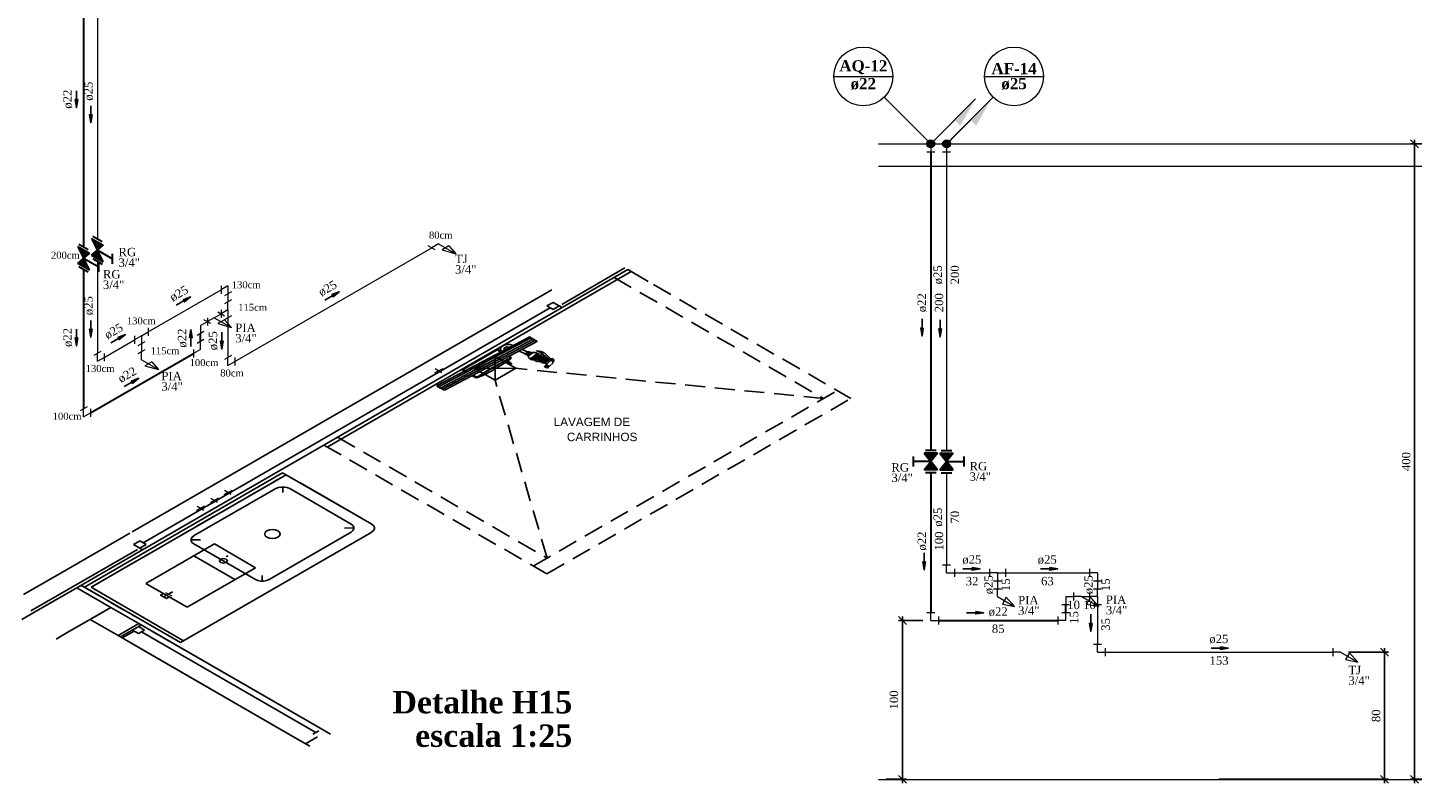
# Model space of a CAD drawing. Header units: millimetres. Extents: x 335 to 91625, y -1 to 84.
# Tile 48 of 62: x 367 to 402, y 34 to 53. Entities that reach past the tile are written whole.
import ezdxf

# ---------------------------------------------------------------- set-up
doc = ezdxf.new("R2010")
doc.units = ezdxf.units.MM
doc.header["$MEASUREMENT"] = 0
doc.linetypes.add('Dashed', pattern=[0.75, 0.5, -0.25])
for name, color, linetype, lineweight in [('AF-Colunas', 7, 'Continuous', 20), ('AF-Conexões', 7, 'Continuous', 20), ('AF-Conexões detalhe', 7, 'Continuous', 20), ('AF-Indicação coluna', 5, 'Continuous', 20), ('AF-Sentido tubo', 7, 'Continuous', 20), ('AF-Textos coluna', 7, 'Continuous', 20), ('AF-Textos conexão', 7, 'Continuous', 20), ('AF-Textos tubo', 7, 'Continuous', 20), ('AF-Tubos detalhe', 5, 'Continuous', 20), ('AQ-Colunas', 7, 'Continuous', 20), ('AQ-Conexões detalhe', 7, 'Continuous', 20), ('AQ-Indicação coluna', 5, 'Continuous', 20), ('AQ-Sentido tubo', 7, 'Continuous', 20), ('AQ-Textos coluna', 7, 'Continuous', 20), ('AQ-Textos conexão', 7, 'Continuous', 20), ('AQ-Textos tubo', 7, 'Continuous', 20), ('AQ-Tubos detalhe', 1, 'Continuous', 30), ('DI-Cotas', 7, 'Continuous', 20), ('DI-Eixos', 7, 'Continuous', 20), ('DI-Textos', 7, 'Continuous', 20), ('DI-Títulos', 3, 'Continuous', 30), ('Simbolos', 1, 'Continuous', 30), ('SIMBOLOS INT', 8, 'Continuous', 5), ('Simbolos_int', 1, 'Continuous', 30)]:
    doc.layers.add(name, color=color, linetype=linetype, lineweight=lineweight)
doc.styles.add('Arial', font='arial.ttf')
doc.styles.add('TimesNewRoman', font='times.ttf')
doc.styles.add('TimesNewRomanN', font='timesbd.ttf')
doc.dimstyles.get("Standard").update_dxf_attribs({"dimtxt": 0.18, "dimasz": 0.18, "dimexe": 0.18, "dimexo": 0.0625, "dimgap": 0.09, "dimtad": 0, "dimtih": 1, "dimtoh": 1, "dimdec": 4, "dimzin": 0, "dimdsep": 46, "dimtxsty": 'Standard', "dimcen": 0.09, "dimadec": 0, "dimazin": 0, "dimtfac": 1, "dimtdec": 4, "dimtofl": 0, "dimtmove": 0, "dimatfit": 3, "dimfxl": 0, "dimtolj": 1, "dimtzin": 0, "dimarcsym": 0})
doc.dimstyles.new('UM_25.000000', dxfattribs={"dimtxt": 0.18, "dimasz": 0.2, "dimexe": 0.1, "dimexo": 0.2, "dimgap": 0, "dimtad": 1, "dimtih": 1, "dimtoh": 1, "dimdec": 1, "dimlfac": 25, "dimzin": 0, "dimdsep": 46, "dimtxsty": 'Standard', "dimblk": 'CLOSED', "dimblk1": 'CLOSED', "dimblk2": 'CLOSED', "dimcen": 0.09, "dimdle": 0.1, "dimadec": 1, "dimazin": 2, "dimtfac": 1, "dimtdec": 4, "dimtofl": 0, "dimtmove": 0, "dimatfit": 3, "dimldrblk": 'CLOSED', "dimfxl": 0, "dimtolj": 1, "dimarcsym": 0})

# ---------------------------------------------------------------- blocks, each defined once
blk = doc.blocks.new('_OBLIQUE')
at = {"color": 0, "linetype": 'ByBlock', "lineweight": -2}
blk.add_line((-0.5, -0.5), (0.5, 0.5), dxfattribs=at)
blk = doc.blocks.new('*D23')
at = {"layer": 'Defpoints', "color": 0}
for p in [(401.7, 50.504), (402.7, 50.504), (402.7, 34.504)]:
    blk.add_point(p, dxfattribs=at)
at = {"layer": 'DI-Cotas', "color": 0, "linetype": 'Continuous', "lineweight": -2}
for p, q in [((401.7, 34.404), (401.7, 50.604)), ((402.5, 50.504), (401.6, 50.504)), ((402.5, 34.504), (401.6, 34.504))]:
    blk.add_line(p, q, dxfattribs=at)
at = {"layer": 'DI-Cotas', "color": 0, "lineweight": -2, "xscale": 0.2, "yscale": 0.2, "zscale": 0.2}
for p, rotation in [((401.7, 50.504), 90), ((401.7, 34.504), 270)]:
    blk.add_blockref('_OBLIQUE', p, dxfattribs=dict(at, rotation=rotation))
at = {"layer": 'DI-Cotas', "color": 7, "insert": (401.488, 42.504), "char_height": 0.2118, "attachment_point": 5, "rotation": 90, "style": 'TimesNewRoman'}
blk.add_mtext('\\A1;400', dxfattribs=at)
blk = doc.blocks.new('*D24')
at = {"color": 0, "lineweight": -2}
for p, q in [((400.038, 37.704), (401.043, 37.704)), ((400.943, 34.404), (400.943, 37.804)), ((396.776, 34.504), (401.043, 34.504))]:
    blk.add_line(p, q, dxfattribs=at)
at = {"layer": 'Defpoints', "color": 0}
for p in [(399.838, 37.704), (400.943, 37.704), (396.576, 34.504)]:
    blk.add_point(p, dxfattribs=at)
at = {"color": 0, "lineweight": -2, "xscale": 0.2, "yscale": 0.2, "zscale": 0.2}
for p, rotation in [((400.943, 37.704), 90), ((400.943, 34.504), 270)]:
    blk.add_blockref('_OBLIQUE', p, dxfattribs=dict(at, rotation=rotation))
at = {"color": 7, "insert": (400.731, 36.104), "char_height": 0.2118, "attachment_point": 5, "rotation": 90, "style": 'TimesNewRoman'}
blk.add_mtext('\\A1;80', dxfattribs=at)
blk = doc.blocks.new('*D25')
at = {"color": 0, "lineweight": -2}
for p, q in [((389.319, 38.504), (388.706, 38.504)), ((388.806, 34.404), (388.806, 38.604)), ((388.401, 34.504), (388.906, 34.504))]:
    blk.add_line(p, q, dxfattribs=at)
at = {"layer": 'Defpoints', "color": 0}
for p in [(388.806, 38.504), (389.519, 38.504), (388.201, 34.504)]:
    blk.add_point(p, dxfattribs=at)
at = {"color": 0, "lineweight": -2, "xscale": 0.2, "yscale": 0.2, "zscale": 0.2}
for p, rotation in [((388.806, 38.504), 90), ((388.806, 34.504), 270)]:
    blk.add_blockref('_OBLIQUE', p, dxfattribs=dict(at, rotation=rotation))
at = {"color": 7, "insert": (388.594, 36.504), "char_height": 0.2118, "attachment_point": 5, "rotation": 90, "style": 'TimesNewRoman'}
blk.add_mtext('\\A1;100', dxfattribs=at)

msp = doc.modelspace()

# ---------------------------------------------------------------- hatches: boundary and pattern name
at = {"linetype": 'Continuous'}
msp.add_hatch(color=8, dxfattribs=at).paths.add_polyline_path([(379.8967, 45.0927), (379.8187, 45.0657), (379.8187, 45.0657), (379.8967, 45.0927), (379.8967, 45.0927)])
at = {"layer": 'AF-Colunas', "linetype": 'Continuous'}
msp.add_hatch(color=256, dxfattribs=at).paths.add_polyline_path([(390.5198, 51.1048), (390.6612, 50.9634), (391.0501, 51.6352), (390.5198, 51.1048)])
at = {"layer": 'AQ-Colunas', "linetype": 'Continuous'}
msp.add_hatch(color=256, dxfattribs=at).paths.add_polyline_path([(390.1198, 51.1048), (390.2612, 50.9634), (390.6501, 51.6352), (390.1198, 51.1048)])
at = {"layer": 'Simbolos', "linetype": 'Continuous'}
for points in [[(368.3947, 48.1222), (368.6857, 47.9542), (368.541, 47.8277)], [(368.0483, 47.9222), (368.3393, 47.7542), (368.1946, 47.6277)], [(368.541, 47.8277), (368.3947, 47.7022), (368.6857, 47.5342)], [(368.1946, 47.6277), (368.0483, 47.5022), (368.3393, 47.3342)], [(389.5177, 42.5038), (389.6867, 42.7138), (389.3507, 42.7138)], [(389.7507, 42.7138), (390.0867, 42.7138), (389.9197, 42.5038)], [(389.6867, 42.2938), (389.3507, 42.2938), (389.5177, 42.5038)], [(389.9197, 42.5038), (389.7507, 42.2938), (390.0867, 42.2938)]]:
    msp.add_hatch(color=256, dxfattribs=at).paths.add_polyline_path(points)

# ---------------------------------------------------------------- linework, layer by layer
at = {"color": 7}
for p, q in [((380.2287, 46.4577), (381.8217, 47.3777)), ((380.2987, 46.4177), (381.8917, 47.3367)), ((381.8917, 47.3367), (382.4087, 47.0387)), ((369.4179, 40.7357), (379.9769, 46.8317)), ((369.6777, 40.2857), (380.2367, 46.3817)), ((379.9357, 46.3757), (369.6907, 40.4607)), ((380.0107, 46.5117), (379.8547, 46.4217)), ((380.0107, 46.3317), (379.8547, 46.4217)), ((380.0107, 46.5117), (379.9667, 46.4867)), ((380.1667, 46.4217), (380.0107, 46.5117)), ((380.0107, 46.5117), (380.2367, 46.3817)), ((380.1667, 46.4217), (380.0107, 46.3317)), ((380.2987, 46.4177), (380.2367, 46.3817)), ((380.2367, 46.3817), (380.2987, 46.4177)), ((378.5557, 45.1497), (378.5507, 44.5497)), ((378.0337, 44.8487), (379.0727, 44.8517)), ((368.2157, 39.3387), (373.2037, 42.2247)), ((373.2037, 42.2247), (375.4457, 40.9307)), ((368.3817, 39.3387), (373.2917, 42.1737)), ((375.1887, 41.0787), (373.6377, 41.9747)), ((369.3559, 40.6997), (367.7609, 39.7787)), ((369.4517, 40.4157), (369.6107, 40.5077)), ((369.5017, 40.4447), (369.4517, 40.4157)), ((369.7667, 40.4177), (369.6107, 40.5077)), ((370.6287, 37.9457), (375.4487, 40.7277)), ((366.8677, 38.7437), (369.5457, 40.2897)), ((369.6157, 40.2497), (368.0207, 39.3287)), ((369.6077, 40.3257), (369.4517, 40.4157)), ((369.4517, 40.4157), (369.6777, 40.2857)), ((369.6077, 40.3257), (369.7667, 40.4177)), ((369.6157, 40.2497), (369.6777, 40.2857)), ((369.6157, 40.2497), (369.6777, 40.2857)), ((366.678, 39.1537), (367.761, 39.7787)), ((366.9377, 38.7037), (368.0207, 39.3287)), ((366.9377, 38.7037), (367.5347, 39.0477)), ((368.0207, 39.3287), (368.8807, 38.8317)), ((368.2157, 39.3387), (370.6287, 37.9457)), ((368.3817, 39.3387), (370.7117, 37.9937)), ((366.6407, 38.5317), (366.9377, 38.7037)), ((368.8807, 38.8317), (368.3587, 38.5307)), ((368.3587, 38.5307), (368.8807, 38.8317)), ((369.5847, 38.4257), (368.8807, 38.8317)), ((368.3587, 38.5307), (369.0627, 38.1237)), ((369.0627, 38.1237), (369.5847, 38.4257)), ((369.6467, 38.3897), (369.1247, 38.0877)), ((369.4257, 38.2617), (369.6467, 38.3897)), ((369.5767, 38.3487), (369.7277, 38.2617)), ((369.5847, 38.4257), (374.0437, 35.8507)), ((373.5217, 35.5497), (369.0627, 38.1237)), ((369.1667, 38.0637), (369.4677, 38.2377)), ((369.4257, 38.2617), (369.5767, 38.1747)), ((369.7277, 38.2617), (369.5767, 38.1747)), ((369.6467, 38.2157), (374.0377, 35.6807)), ((369.9277, 38.2277), (374.0437, 35.8507)), ((369.4057, 37.9257), (373.5217, 35.5497)), ((374.0797, 35.5757), (373.7777, 35.4017)), ((374.1187, 35.7267), (373.9677, 35.6397)), ((374.0437, 35.8507), (374.4117, 35.6387)), ((373.5217, 35.5497), (373.8897, 35.3367)), ((373.8897, 35.3367), (373.5217, 35.5497))]:
    msp.add_line(p, q, dxfattribs=at)
at = {"color": 7, "linetype": 'Dashed'}
for p, q in [((381.5487, 47.1387), (386.8227, 44.0937)), ((381.8917, 47.3367), (387.5087, 44.0937)), ((386.8227, 44.0937), (379.0727, 44.8517)), ((379.8597, 40.0737), (378.5507, 44.5497)), ((379.5147, 39.8747), (387.1657, 44.2917)), ((379.8577, 39.6767), (387.5087, 44.0937)), ((374.2407, 42.9197), (379.8577, 39.6767)), ((374.5857, 43.1187), (379.8597, 40.0737)), ((368.4307, 39.3677), (373.1567, 42.0957)), ((368.1267, 39.3897), (369.5377, 38.5757))]:
    msp.add_line(p, q, dxfattribs=at)
at = {"color": 8}
for p, q in [((379.3897, 45.6317), (377.0957, 44.4177)), ((379.4447, 45.6087), (377.1427, 44.3907)), ((379.4967, 45.5787), (377.1947, 44.3637)), ((379.5487, 45.5487), (377.2407, 44.3367)), ((379.5977, 45.5207), (377.2927, 44.3067)), ((377.7087, 44.8197), (378.6047, 45.3377)), ((377.7447, 44.8227), (378.6027, 45.3177)), ((378.6987, 45.2627), (378.6027, 45.3177)), ((378.7167, 45.2727), (378.6047, 45.3377)), ((379.3867, 45.2577), (379.2317, 45.3237)), ((377.7607, 44.8497), (378.5457, 45.3027)), ((378.9147, 45.1017), (378.1197, 44.6427)), ((378.9147, 45.1017), (378.1197, 44.6427)), ((378.8287, 45.0317), (378.8497, 45.0437)), ((378.8437, 45.0227), (378.8287, 45.0317)), ((378.9327, 44.9807), (378.8367, 45.0357)), ((378.9457, 44.9877), (378.8497, 45.0437)), ((378.9117, 45.1397), (378.8937, 45.1497)), ((378.9507, 45.1377), (378.9147, 45.1587)), ((379.3217, 45.2207), (379.1557, 45.2867)), ((379.3037, 45.2097), (379.3997, 45.2717)), ((379.3427, 45.1907), (379.3037, 45.2097)), ((379.3427, 45.1907), (379.4387, 45.2517)), ((379.3637, 45.1847), (379.4517, 45.2537)), ((379.3817, 45.1797), (379.3637, 45.1847)), ((379.3717, 45.1707), (379.4807, 45.2517)), ((379.3717, 45.1857), (379.4577, 45.2507)), ((379.3867, 45.1617), (379.3717, 45.1707)), ((379.3737, 45.1847), (379.4577, 45.2507)), ((379.3737, 45.1847), (379.4597, 45.2487)), ((379.3817, 45.1797), (379.4677, 45.2447)), ((379.3867, 45.1617), (379.4967, 45.2457)), ((379.4157, 45.1847), (379.3947, 45.1967)), ((379.4387, 45.2517), (379.3997, 45.2717)), ((379.4547, 45.2187), (379.4417, 45.2267)), ((379.4677, 45.2447), (379.4517, 45.2537)), ((379.4517, 45.0917), (379.6337, 45.2207)), ((379.4967, 45.2457), (379.4807, 45.2517)), ((379.5037, 45.0947), (379.6647, 45.2087)), ((379.5557, 45.0887), (379.7037, 45.1917)), ((379.5767, 45.1817), (379.5667, 45.1877)), ((379.6057, 45.0837), (379.7357, 45.1737)), ((379.6417, 45.1497), (379.6077, 45.1667)), ((379.6497, 45.0737), (379.7667, 45.1557)), ((379.7117, 45.1187), (379.6707, 45.1337)), ((379.9037, 45.0797), (379.6837, 45.2547)), ((379.6907, 45.0587), (379.8007, 45.1367)), ((379.7277, 45.0467), (379.8317, 45.1187)), ((379.7767, 45.0837), (379.7457, 45.1017)), ((379.7587, 45.0287), (379.8627, 45.1007)), ((379.7897, 45.0107), (379.8907, 45.0777)), ((379.9247, 45.1127), (379.7927, 45.2397)), ((379.8157, 44.9867), (379.9167, 45.0567)), ((379.8967, 45.0927), (379.8187, 45.0657)), ((379.8967, 45.0927), (379.8187, 45.0657)), ((379.8547, 45.0507), (379.8187, 45.0657)), ((379.8547, 44.9547), (379.9427, 45.0417)), ((379.8967, 45.0447), (379.8857, 45.0327)), ((379.9167, 45.0207), (379.8857, 45.0327)), ((379.9167, 45.0717), (379.9067, 45.0627)), ((379.9227, 44.9097), (380.0107, 44.9937)), ((379.9847, 45.0897), (379.9897, 45.0927)), ((379.9847, 45.0897), (379.9947, 45.0897)), ((379.9847, 45.0897), (380.0317, 45.0447)), ((379.9877, 45.0797), (380.0007, 45.0837)), ((379.9897, 45.0867), (379.9927, 45.0887)), ((379.9897, 45.0777), (380.0007, 45.0837)), ((379.9897, 45.0777), (380.0077, 45.0797)), ((379.9947, 45.0837), (379.9977, 45.0857)), ((379.9977, 45.0737), (380.0077, 45.0797)), ((380.0007, 45.0717), (380.0077, 45.0767)), ((380.0007, 45.0717), (380.0107, 45.0747)), ((380.0027, 45.0707), (380.0107, 45.0747)), ((380.0077, 45.0647), (380.0207, 45.0687)), ((380.0107, 45.0657), (380.0187, 45.0707)), ((380.0107, 45.0627), (380.0207, 45.0687)), ((380.0157, 45.0597), (380.0267, 45.0657)), ((380.0157, 45.0597), (380.0267, 45.0657)), ((380.0207, 45.0567), (380.0317, 45.0627)), ((380.0207, 45.0567), (380.0367, 45.0597)), ((380.0237, 45.0497), (380.0397, 45.0497)), ((380.0267, 45.0537), (380.0287, 45.0557)), ((380.0287, 45.0527), (380.0317, 45.0537)), ((380.0317, 45.0447), (380.0397, 45.0497)), ((377.7787, 44.7797), (377.7087, 44.8197)), ((377.7997, 44.7917), (377.7447, 44.8227)), ((378.0547, 44.6207), (377.9767, 44.6657)), ((378.0547, 44.6447), (377.9967, 44.6777)), ((379.7927, 44.9007), (379.8157, 44.9177)), ((379.8027, 44.8887), (379.8577, 44.8667)), ((379.8267, 44.9087), (379.8467, 44.9327)), ((379.8367, 44.9177), (379.8267, 44.9087)), ((379.8467, 44.9327), (379.9117, 44.9097)), ((379.8777, 44.8697), (379.9037, 44.8877)), ((379.8857, 44.8887), (379.9067, 44.9097)), ((379.8857, 44.8887), (379.8967, 44.9007)), ((373.2067, 41.7257), (373.2087, 41.8677)), ((370.9637, 40.6317), (373.0327, 41.8257)), ((374.9317, 40.9307), (373.3807, 41.8257)), ((374.7577, 40.8297), (375.0017, 40.8327)), ((371.1387, 40.5317), (370.8997, 40.5317)), ((372.8607, 39.5367), (374.9287, 40.7307)), ((371.4847, 40.4297), (369.7627, 39.4357)), ((372.5177, 39.5367), (370.9667, 40.4327)), ((372.0017, 39.5347), (370.9677, 40.1317)), ((372.5187, 39.8327), (371.4847, 40.4297)), ((370.7967, 38.8387), (372.5187, 39.8327)), ((369.7627, 39.4357), (370.7967, 38.8387)), ((372.6897, 39.6357), (372.6897, 39.4977)), ((370.1317, 39.1387), (370.2047, 39.1807)), ((370.2767, 39.0547), (370.1317, 39.1387)), ((370.3497, 39.0967), (370.2767, 39.0547))]:
    msp.add_line(p, q, dxfattribs=at)
for p, q in [((368.8807, 38.8317), (367.7977, 38.2067)), ((367.7977, 38.2067), (367.5007, 38.0357))]:
    msp.add_line(p, q)
for points in [[(381.9797, 47.2857), (374.3287, 42.8687)], [(379.0047, 45.4267), (378.9337, 45.4477), (378.8537, 45.4507), (378.7787, 45.4357), (378.7197, 45.4047), (378.6867, 45.3627), (378.6847, 45.3167), (378.7147, 45.2737)], [(378.9347, 45.3877), (378.8457, 45.3947), (378.7797, 45.3597), (378.7827, 45.3077)], [(379.4477, 45.6057), (379.4487, 45.6357), (379.3967, 45.6337)], [(379.4967, 45.5767), (379.4977, 45.6067), (379.4457, 45.6057)], [(379.5487, 45.5467), (379.5497, 45.5767), (379.4977, 45.5757)], [(379.6007, 45.5167), (379.6017, 45.5467), (379.5497, 45.5457)], [(378.1157, 44.6197), (378.1777, 44.6467), (378.2397, 44.6747), (378.2997, 44.7037), (378.3587, 44.7327), (378.4177, 44.7627), (378.4747, 44.7927), (378.5307, 44.8237), (378.5857, 44.8557), (378.6407, 44.8877), (378.6937, 44.9207), (378.7447, 44.9547), (378.7957, 44.9887), (378.8457, 45.0237)], [(378.9117, 45.0987), (378.8547, 45.0707), (378.7987, 45.0427), (378.7427, 45.0137), (378.6877, 44.9837), (378.6337, 44.9547), (378.5797, 44.9247), (378.5257, 44.8947), (378.4727, 44.8637), (378.4207, 44.8327), (378.3687, 44.8017), (378.3177, 44.7707), (378.2667, 44.7387), (378.2167, 44.7067), (378.1677, 44.6737), (378.1187, 44.6407)], [(378.9117, 45.0987), (378.8547, 45.0707), (378.7987, 45.0427), (378.7427, 45.0137), (378.6877, 44.9837), (378.6337, 44.9547), (378.5797, 44.9247), (378.5257, 44.8947), (378.4727, 44.8637), (378.4207, 44.8327), (378.3687, 44.8017), (378.3177, 44.7707), (378.2667, 44.7387), (378.2167, 44.7067), (378.1677, 44.6737), (378.1187, 44.6407)], [(378.8617, 45.0357), (378.9057, 45.0677), (378.9487, 45.1007)], [(378.9147, 45.1017), (378.9297, 45.1207), (378.9147, 45.1407)], [(378.9307, 44.9767), (378.9707, 44.9607), (378.9437, 44.9837)], [(378.9517, 45.0987), (378.9627, 45.1177), (378.9487, 45.1367)], [(379.3887, 45.1637), (379.3947, 45.1257), (379.4337, 45.0937)], [(379.4277, 45.0947), (379.4747, 45.1167), (379.5147, 45.1437)], [(379.4327, 45.0917), (379.4807, 45.1137), (379.5207, 45.1407)], [(379.8517, 44.9537), (379.8037, 44.9937), (379.7437, 45.0277), (379.6747, 45.0557), (379.5977, 45.0757), (379.5167, 45.0887), (379.4327, 45.0927)], [(379.4337, 45.0957), (379.4507, 45.0717), (379.4957, 45.0667)], [(379.8537, 44.9547), (379.8167, 44.9907), (379.7697, 45.0237), (379.7137, 45.0507), (379.6497, 45.0717), (379.5807, 45.0857), (379.5087, 45.0937), (379.4357, 45.0937)], [(379.5587, 45.0487), (379.5337, 45.0667), (379.4927, 45.0667)], [(379.6247, 45.2277), (379.5637, 45.2467), (379.4947, 45.2487)], [(379.5607, 45.1867), (379.5347, 45.1657), (379.5137, 45.1437)], [(379.5707, 45.1867), (379.5457, 45.1657), (379.5247, 45.1437)], [(379.6187, 45.2277), (379.5867, 45.2087), (379.5607, 45.1877)], [(379.6207, 45.2257), (379.5887, 45.2077), (379.5627, 45.1857)], [(379.5637, 45.0497), (379.5997, 45.0277), (379.6507, 45.0307)], [(379.6097, 45.2947), (379.5987, 45.2917), (379.6027, 45.2847)], [(379.6867, 45.2577), (379.6497, 45.2767), (379.6027, 45.2857)], [(379.7917, 45.2407), (379.7097, 45.2787), (379.6087, 45.2947)], [(379.6707, 45.2057), (379.6527, 45.2137), (379.6347, 45.2217)], [(379.7127, 45.0107), (379.6867, 45.0277), (379.6477, 45.0267)], [(379.7387, 45.1727), (379.7217, 45.1807), (379.7047, 45.1897)], [(379.7107, 45.0117), (379.7377, 44.9907), (379.7807, 44.9837)], [(379.8027, 45.1357), (379.7867, 45.1457), (379.7707, 45.1547)], [(379.8537, 44.9577), (379.8227, 44.9747), (379.7857, 44.9867)], [(379.8627, 45.0967), (379.8477, 45.1067), (379.8327, 45.1167)], [(379.9177, 45.0547), (379.9047, 45.0657), (379.8907, 45.0757)], [(379.9047, 45.0797), (379.9147, 45.0757), (379.9277, 45.0737)], [(379.9197, 45.1107), (379.9287, 45.0987), (379.9457, 45.0907)], [(379.9967, 45.0547), (379.9667, 45.0697), (379.9287, 45.0757)], [(379.9897, 45.0407), (379.9667, 45.0517), (379.9407, 45.0437)], [(380.0147, 45.0617), (379.9867, 45.0827), (379.9467, 45.0957)], [(379.9947, 45.0927), (379.9867, 45.0917), (379.9847, 45.0877)], [(379.9897, 45.0407), (379.9957, 45.0247), (380.0067, 45.0107)], [(380.0397, 45.0537), (380.0187, 45.0757), (379.9907, 45.0957)], [(379.9947, 45.0917), (380.0157, 45.0697), (380.0437, 45.0497)], [(379.9957, 45.0517), (380.0017, 45.0297), (380.0137, 45.0077)], [(380.0087, 44.9897), (380.0127, 44.9997), (380.0087, 45.0087)], [(380.0117, 45.0097), (380.0187, 45.0087), (380.0207, 45.0127)], [(380.0157, 45.0587), (380.0157, 45.0347), (380.0247, 45.0117)], [(380.0337, 45.0437), (380.0417, 45.0447), (380.0437, 45.0497)], [(378.0507, 44.6427), (378.0857, 44.6337), (378.1197, 44.6427)], [(378.0537, 44.6197), (378.0867, 44.6117), (378.1197, 44.6187)], [(379.7957, 44.8977), (379.7947, 44.8907), (379.8027, 44.8847)], [(379.8367, 44.9167), (379.8267, 44.9177), (379.8167, 44.9157)], [(379.8167, 44.9177), (379.8217, 44.9137), (379.8267, 44.9087)], [(379.8167, 44.9177), (379.8537, 44.8967), (379.9037, 44.8887)], [(379.8367, 44.9167), (379.8267, 44.9177), (379.8167, 44.9157)], [(379.8467, 44.9317), (379.8507, 44.9437), (379.8507, 44.9557)], [(379.8617, 44.8657), (379.8747, 44.8647), (379.8847, 44.8687)], [(379.8857, 44.8897), (379.8947, 44.8887), (379.9037, 44.8887)], [(379.9037, 44.8887), (379.9007, 44.8947), (379.8947, 44.8987)], [(379.9037, 44.8887), (379.9007, 44.8947), (379.8947, 44.8987)], [(379.9137, 44.9097), (379.9187, 44.9087), (379.9227, 44.9107)], [(377.0897, 44.4197), (377.0957, 44.3937), (377.1417, 44.3907)], [(377.1087, 44.3867), (377.1037, 44.3867), (377.0987, 44.3857)], [(377.1417, 44.3897), (377.1477, 44.3637), (377.1927, 44.3607)], [(377.1917, 44.3607), (377.1977, 44.3347), (377.2427, 44.3327)], [(377.2407, 44.3327), (377.2467, 44.3067), (377.2917, 44.3037)], [(373.3787, 41.8247), (373.3167, 41.8507), (373.2447, 41.8637), (373.1677, 41.8637), (373.0957, 41.8507), (373.0337, 41.8247)], [(373.0847, 40.7607), (373.0207, 40.7857), (372.9467, 40.7937), (372.8717, 40.7857), (372.8087, 40.7607), (372.7667, 40.7247), (372.7517, 40.6817), (372.7667, 40.6377), (372.8087, 40.6017)], [(374.9297, 40.7297), (374.9747, 40.7657), (374.9977, 40.8077), (374.9977, 40.8517), (374.9747, 40.8937), (374.9297, 40.9297)], [(370.9657, 40.6307), (370.9207, 40.5947), (370.8977, 40.5537), (370.8977, 40.5087), (370.9207, 40.4677), (370.9657, 40.4317)], [(372.8087, 40.6017), (372.8717, 40.5767), (372.9467, 40.5687), (373.0207, 40.5767), (373.0847, 40.6017), (373.1267, 40.6377), (373.1417, 40.6817), (373.1267, 40.7247), (373.0847, 40.7607)], [(371.7797, 40.1117), (371.8187, 40.1197), (371.8037, 40.1427)], [(371.7857, 40.0457), (371.7137, 40.0627), (371.6417, 40.0457), (371.6117, 40.0037), (371.6417, 39.9617)], [(371.6417, 39.9617), (371.7137, 39.9447), (371.7857, 39.9617), (371.8157, 40.0037), (371.7857, 40.0457)], [(372.5167, 39.5357), (372.5787, 39.5107), (372.6507, 39.4967), (372.7277, 39.4967), (372.7997, 39.5107), (372.8617, 39.5357)]]:
    msp.add_lwpolyline(points, dxfattribs=at)
at = {"color": 7}
msp.add_lwpolyline([(379.0727, 44.8517), (378.5557, 45.1497), (378.0337, 44.8487), (378.5507, 44.5497), (379.0727, 44.8517)], close=True, dxfattribs=at)
msp.add_lwpolyline([(375.4437, 40.7297), (375.4887, 40.7657), (375.5127, 40.8077), (375.5127, 40.8517), (375.4887, 40.8937), (375.4437, 40.9297)], dxfattribs=at)
at = {"layer": 'AF-Colunas', "linetype": 'Continuous'}
for p, q in [((389.9895, 50.5745), (391.0501, 51.6352)), ((389.8187, 50.3038), (390.0187, 50.3038)), ((389.9188, 50.5038), (389.9188, 50.3038))]:
    msp.add_line(p, q, dxfattribs=at)
at = {"layer": 'AF-Colunas', "linetype": 'Continuous', "const_width": 0.1}
msp.add_lwpolyline([(389.9688, 50.5038, 1), (389.8688, 50.5038, 1)], format="xyb", close=True, dxfattribs=at)
at = {"layer": 'AF-Colunas', "linetype": 'Continuous'}
msp.add_circle((389.9188, 50.5038), 0.1, dxfattribs=at)
at = {"layer": 'AF-Conexões', "linetype": 'Continuous'}
for p, q in [((369.4756, 45.6681), (369.4756, 45.4681)), ((369.6488, 45.6681), (369.4756, 45.5681)), ((369.6488, 45.6681), (369.822, 45.7681)), ((369.6488, 45.6681), (369.6488, 45.4681)), ((369.822, 45.8681), (369.822, 45.6681)), ((369.7354, 45.5181), (369.5622, 45.4181)), ((390.9987, 39.8038), (390.9987, 39.6038)), ((391.3987, 39.8038), (391.3987, 39.6038)), ((391.1987, 39.7038), (390.9987, 39.7038)), ((391.0987, 39.5038), (391.2987, 39.5038)), ((391.1987, 39.7038), (391.3987, 39.7038)), ((391.1987, 39.7038), (391.1987, 39.5038))]:
    msp.add_line(p, q, dxfattribs=at)
at = {"layer": 'AF-Conexões detalhe', "linetype": 'Continuous'}
for p, q in [((377.0443, 47.8378), (376.8711, 47.9378)), ((377.1309, 47.9878), (376.9577, 47.8878)), ((377.1309, 47.9878), (377.5639, 47.7378)), ((377.3908, 47.9379), (377.2175, 47.8379)), ((377.2175, 47.8379), (377.5639, 47.7378)), ((377.3908, 47.9379), (377.5639, 47.7378)), ((371.6547, 46.9258), (371.6547, 46.7258)), ((371.8279, 46.9258), (371.6547, 46.8258)), ((371.9145, 46.7758), (371.7413, 46.6758)), ((371.8279, 46.9258), (371.8279, 46.7258)), ((371.9145, 46.5758), (371.7413, 46.4758)), ((371.8279, 46.3258), (371.8279, 46.5258)), ((371.6547, 46.3258), (371.6547, 46.1258)), ((371.8279, 46.3258), (371.6547, 46.2258)), ((371.9145, 46.1758), (371.7413, 46.0758)), ((371.8279, 46.3258), (371.8279, 46.1258)), ((369.7354, 45.3181), (369.5622, 45.2181)), ((368.6268, 45.2782), (368.4536, 45.1782)), ((368.5402, 45.0282), (368.5402, 45.2282)), ((368.5402, 45.0282), (368.7134, 45.1282)), ((368.7134, 45.2282), (368.7134, 45.0282)), ((369.6488, 45.0681), (369.6488, 45.2681)), ((369.6488, 45.0681), (370.0818, 44.8181)), ((369.9085, 45.018), (369.7353, 44.918)), ((369.9085, 45.018), (370.0818, 44.8181)), ((371.9145, 45.1758), (371.7413, 45.0758)), ((371.8279, 44.9258), (371.8279, 45.1258)), ((371.8279, 44.9258), (372.0011, 45.0258)), ((372.0011, 45.1258), (372.0011, 44.9258)), ((369.7353, 44.918), (370.0818, 44.8181)), ((389.8187, 39.9038), (390.0187, 39.9038)), ((389.9187, 39.7038), (389.9187, 39.9038)), ((390.1187, 39.8038), (390.1187, 39.6038)), ((393.5145, 39.8038), (393.5145, 39.6038)), ((389.9187, 39.7038), (390.1187, 39.7038)), ((393.7145, 39.7038), (393.5145, 39.7038)), ((393.6145, 39.5038), (393.8145, 39.5038)), ((393.7145, 39.7038), (393.7145, 39.5038)), ((391.0987, 39.3038), (391.2987, 39.3038)), ((391.1987, 39.1038), (391.1987, 39.3038)), ((391.1987, 39.1038), (391.6317, 38.8538)), ((391.4219, 39.0904), (391.3219, 38.9172)), ((391.4219, 39.0904), (391.6317, 38.8538)), ((393.5145, 39.2038), (393.5145, 39.0038)), ((393.7145, 39.1038), (393.5145, 39.1038)), ((393.6145, 39.3038), (393.8145, 39.3038)), ((393.7145, 39.1038), (393.7145, 39.3038)), ((393.7145, 39.1038), (393.7145, 38.9038)), ((391.3219, 38.9172), (391.6317, 38.8538)), ((393.6145, 38.9038), (393.8145, 38.9038)), ((393.6145, 37.9038), (393.8145, 37.9038)), ((393.7145, 37.7038), (393.7145, 37.9038)), ((393.7145, 37.7038), (393.9145, 37.7038)), ((393.9145, 37.8038), (393.9145, 37.6038)), ((399.6382, 37.8038), (399.6382, 37.6038)), ((399.8382, 37.7038), (399.6382, 37.7038)), ((399.8382, 37.7038), (400.2712, 37.4538)), ((400.0614, 37.6904), (399.9614, 37.5172)), ((400.0614, 37.6904), (400.2712, 37.4538)), ((399.9614, 37.5172), (400.2712, 37.4538))]:
    msp.add_line(p, q, dxfattribs=at)
at = {"layer": 'AF-Indicação coluna'}
for p, q in [((390.8758, 52.2009), (392.3558, 52.2009)), ((389.9188, 50.5038), (391.0925, 51.6776))]:
    msp.add_line(p, q, dxfattribs=at)
msp.add_circle((391.6158, 52.2009), 0.74, dxfattribs=at)
at = {"layer": 'AF-Tubos detalhe'}
for p, q in [((368.5402, 55.6282), (368.5402, 48.1112)), ((389.9188, 50.3038), (389.9187, 42.7868)), ((372.0011, 45.0258), (376.9577, 47.8878)), ((368.5402, 47.5452), (368.5402, 45.2282)), ((369.822, 45.768), (371.6547, 46.8258)), ((371.8279, 46.7258), (371.8279, 46.5258)), ((371.6545, 46.2261), (371.6551, 46.2264)), ((371.8279, 46.1258), (371.8279, 45.1258)), ((368.7134, 45.1282), (369.4756, 45.5681)), ((369.6488, 45.4681), (369.6488, 45.2681)), ((389.9187, 42.2208), (389.9187, 39.9038)), ((390.1187, 39.7038), (390.9987, 39.7038)), ((391.1987, 39.5038), (391.1987, 39.3038)), ((391.3987, 39.7038), (393.5145, 39.7038)), ((393.7145, 39.5038), (393.7145, 39.3038)), ((393.5145, 39.1038), (393.5155, 39.1038)), ((393.7145, 38.9038), (393.7145, 37.9038)), ((393.9145, 37.7038), (399.6382, 37.7038))]:
    msp.add_line(p, q, dxfattribs=at)
at = {"layer": 'AQ-Colunas', "linetype": 'Continuous'}
for p, q in [((389.5895, 50.5745), (390.6501, 51.6352)), ((389.4187, 50.3038), (389.6187, 50.3038)), ((389.5188, 50.5038), (389.5188, 50.3038))]:
    msp.add_line(p, q, dxfattribs=at)
at = {"layer": 'AQ-Colunas', "linetype": 'Continuous', "const_width": 0.1}
msp.add_lwpolyline([(389.5688, 50.5038, 1), (389.4688, 50.5038, 1)], format="xyb", close=True, dxfattribs=at)
at = {"layer": 'AQ-Colunas', "linetype": 'Continuous'}
msp.add_circle((389.5188, 50.5038), 0.1, dxfattribs=at)
at = {"layer": 'AQ-Conexões detalhe', "linetype": 'Continuous'}
for p, q in [((371.1367, 45.9267), (371.3099, 46.0267)), ((371.3956, 45.9766), (371.2221, 46.0764)), ((371.4817, 46.1267), (371.3088, 46.0265)), ((371.3099, 46.1267), (371.3099, 45.9267)), ((371.4817, 46.1267), (371.6552, 46.2265)), ((371.4817, 46.1267), (371.9147, 45.8767)), ((371.7415, 46.0767), (371.5682, 45.9767)), ((371.5688, 46.2766), (371.7417, 46.1764)), ((371.7415, 46.0767), (371.9147, 45.8767)), ((371.2233, 45.7767), (371.0501, 45.6767)), ((371.1367, 45.9267), (371.1367, 45.7267)), ((371.5682, 45.9767), (371.9147, 45.8767)), ((370.9635, 45.3267), (370.9635, 45.1267)), ((371.1367, 45.3267), (370.9635, 45.2267)), ((371.2233, 45.5767), (371.0501, 45.4767)), ((371.1367, 45.3267), (371.1367, 45.5267)), ((368.2804, 43.8782), (368.1072, 43.7782)), ((368.1938, 43.6282), (368.1938, 43.8282)), ((368.1938, 43.6282), (368.367, 43.7282)), ((368.367, 43.8282), (368.367, 43.6282)), ((392.9164, 39.1038), (392.9164, 38.9038)), ((392.9164, 39.1038), (393.1164, 39.1038)), ((393.1155, 39.2038), (393.1155, 39.0038)), ((393.3155, 39.1038), (393.1155, 39.1038)), ((393.1164, 39.2038), (393.1164, 39.0038)), ((393.3155, 39.1038), (393.5155, 39.1038)), ((393.3155, 39.1038), (393.7486, 38.8538)), ((393.5387, 39.0904), (393.4387, 38.9172)), ((393.5155, 39.2038), (393.5155, 39.0038)), ((393.5387, 39.0904), (393.7486, 38.8538)), ((389.4187, 38.7038), (389.6187, 38.7038)), ((389.5187, 38.5038), (389.5187, 38.7038)), ((392.8164, 38.9038), (393.0164, 38.9038)), ((392.8164, 38.7038), (393.0164, 38.7038)), ((392.9164, 38.5038), (392.9164, 38.7038)), ((393.4387, 38.9172), (393.7486, 38.8538)), ((389.5187, 38.5038), (389.7187, 38.5038)), ((389.7187, 38.6038), (389.7187, 38.4038)), ((392.7164, 38.6038), (392.7164, 38.4038)), ((392.9164, 38.5038), (392.7164, 38.5038))]:
    msp.add_line(p, q, dxfattribs=at)
at = {"layer": 'AQ-Indicação coluna'}
for p, q in [((387.0817, 52.2009), (388.5617, 52.2009)), ((389.5188, 50.5038), (388.345, 51.6776))]:
    msp.add_line(p, q, dxfattribs=at)
msp.add_circle((387.8217, 52.2009), 0.74, dxfattribs=at)
at = {"layer": 'AQ-Tubos detalhe'}
for p, q in [((368.1938, 55.4282), (368.1938, 47.9112)), ((389.5188, 50.3038), (389.5187, 42.7868)), ((368.1938, 47.3452), (368.1938, 43.8282)), ((371.3097, 46.027), (371.3087, 46.0264)), ((371.1367, 45.5267), (371.1367, 45.7267)), ((368.367, 43.7282), (370.9635, 45.2267)), ((389.5187, 42.2208), (389.5187, 38.7038)), ((393.1164, 39.1038), (393.1155, 39.1038)), ((392.9164, 38.7038), (392.9164, 38.9038)), ((389.7187, 38.5038), (392.7164, 38.5038))]:
    msp.add_line(p, q, dxfattribs=at)
at = {"layer": 'DI-Eixos'}
for p, q in [((388.201, 50.5038), (404.9509, 50.5038)), ((388.201, 49.9438), (404.9509, 49.9438)), ((388.201, 34.5038), (404.9509, 34.5038))]:
    msp.add_line(p, q, dxfattribs=at)
at = {"layer": 'Simbolos'}
for p, q in [((368.3947, 48.1222), (368.6857, 47.9542)), ((368.3947, 48.1222), (368.541, 47.8277)), ((368.4233, 48.1787), (368.6562, 48.0442)), ((368.0483, 47.9222), (368.3393, 47.7542)), ((368.0483, 47.9222), (368.1946, 47.6277)), ((368.3947, 47.7022), (368.541, 47.8277)), ((368.6857, 47.9542), (368.5402, 47.8282)), ((368.541, 47.8277), (368.9212, 47.6082)), ((368.6857, 47.5342), (368.541, 47.8277)), ((368.0483, 47.5022), (368.1946, 47.6277)), ((368.0483, 47.5022), (368.3393, 47.3342)), ((368.3393, 47.7542), (368.1938, 47.6282)), ((368.1946, 47.6277), (368.5748, 47.4082)), ((368.3393, 47.3342), (368.1946, 47.6277)), ((368.3947, 47.7022), (368.6857, 47.5342)), ((368.4233, 47.6127), (368.6562, 47.4782)), ((368.5748, 47.2822), (368.5748, 47.5342)), ((368.9212, 47.4822), (368.9212, 47.7342)), ((389.0787, 42.6298), (389.0787, 42.3778)), ((389.6867, 42.7138), (389.3507, 42.7138)), ((389.3507, 42.7138), (389.5177, 42.5038)), ((389.6867, 42.7138), (389.5177, 42.5038)), ((389.7507, 42.7138), (390.0867, 42.7138)), ((389.7507, 42.7138), (389.9197, 42.5038)), ((389.7837, 42.7868), (390.0527, 42.7868)), ((390.0867, 42.7138), (389.9187, 42.5038)), ((390.3587, 42.3778), (390.3587, 42.6298)), ((389.5177, 42.5038), (389.0787, 42.5038)), ((389.3507, 42.2938), (389.5187, 42.5038)), ((389.6867, 42.2938), (389.3507, 42.2938)), ((389.6867, 42.2938), (389.5177, 42.5038)), ((389.7507, 42.2938), (389.9197, 42.5038)), ((389.7507, 42.2938), (390.0867, 42.2938)), ((389.7837, 42.2208), (390.0527, 42.2208)), ((389.9197, 42.5038), (390.3587, 42.5038)), ((390.0867, 42.2938), (389.9197, 42.5038))]:
    msp.add_line(p, q, dxfattribs=at)
at = {"layer": 'SIMBOLOS INT', "linetype": 'Continuous'}
for p, q in [((377.0317, 44.7307), (377.2347, 44.8477)), ((377.1307, 44.7877), (377.0317, 44.7307)), ((377.2037, 44.7457), (377.0447, 44.8377)), ((377.1307, 44.7877), (377.2037, 44.7457)), ((371.3857, 41.4707), (371.5887, 41.5877)), ((371.4817, 41.5267), (371.3857, 41.4707)), ((371.5547, 41.4847), (371.3967, 41.5757)), ((371.4817, 41.5267), (371.5547, 41.4847)), ((371.7317, 41.6707), (371.9337, 41.7877)), ((371.8277, 41.7257), (371.7317, 41.6707)), ((371.9007, 41.6837), (371.7417, 41.7757)), ((371.8277, 41.7257), (371.9007, 41.6837)), ((371.0377, 41.2697), (371.2407, 41.3867)), ((371.1367, 41.3267), (371.0377, 41.2697)), ((371.2097, 41.2847), (371.0507, 41.3767)), ((371.1367, 41.3267), (371.2097, 41.2847)), ((370.2047, 39.0967), (370.1317, 39.1387)), ((370.4287, 39.2267), (370.2267, 39.1097)), ((370.2577, 39.2117), (370.4157, 39.1197)), ((370.3307, 39.1697), (370.4287, 39.2267))]:
    msp.add_line(p, q, dxfattribs=at)
at = {"layer": 'Simbolos_int'}
for p, q in [((368.0768, 47.9787), (368.3098, 47.8442)), ((368.0768, 47.4127), (368.3098, 47.2782)), ((389.6537, 42.7868), (389.3847, 42.7868)), ((389.6537, 42.2208), (389.3847, 42.2208))]:
    msp.add_line(p, q, dxfattribs=at)

# ---------------------------------------------------------------- texts
at = {"attachment_point": 7, "line_spacing_factor": 0.798}
for s, insert, char_height, width, style in [('80cm', (376.8877, 48.1149), 0.1765, 0.984621, 'TimesNewRoman'), ('200cm', (367.3717, 47.6089), 0.1765, 1.206537, 'TimesNewRoman'), ('130cm', (371.9237, 46.8649), 0.1765, 1.206537, 'TimesNewRoman'), ('115cm', (372.0857, 46.2969), 0.1765, 1.206537, 'TimesNewRoman'), ('130cm', (369.2827, 45.9569), 0.1765, 1.206537, 'TimesNewRoman'), ('115cm', (369.8797, 45.2029), 0.1765, 1.206537, 'TimesNewRoman'), ('130cm', (368.2457, 44.7589), 0.1765, 1.206537, 'TimesNewRoman'), ('100cm', (370.8617, 44.9049), 0.1765, 1.206537, 'TimesNewRoman'), ('80cm', (371.6327, 44.6439), 0.1765, 0.984621, 'TimesNewRoman'), ('100cm', (367.4147, 43.5569), 0.1765, 1.206537, 'TimesNewRoman'), ('LAVAGEM DE ', (380.0267, 43.3946), 0.2118, 3.371572, 'Arial'), ('CARRINHOS', (380.3597, 43.0156), 0.2118, 2.981332, 'Arial')]:
    msp.add_mtext(s, dxfattribs=dict(at, insert=insert, char_height=char_height, width=width, style=style))
at = {"layer": 'AF-Textos coluna', "char_height": 0.2824, "attachment_point": 8, "line_spacing_factor": 0.798, "style": 'TimesNewRomanN'}
for s, insert, width in [('AF-14', (391.6161, 52.257), 2.062425), ('ø25', (391.6161, 51.862), 1.165063)]:
    msp.add_mtext(s, dxfattribs=dict(at, insert=insert, width=width))
at = {"layer": 'AF-Textos conexão', "char_height": 0.2118, "attachment_point": 7, "line_spacing_factor": 0.798, "style": 'TimesNewRoman'}
for s, insert, width in [('RG', (369.0717, 47.6696), 0.690797), ('TJ', (377.5427, 47.4996), 0.496889), ('3/4"', (369.0717, 47.4046), 0.841075), ('3/4"', (377.5427, 47.2336), 0.841075), ('PIA', (370.1507, 44.5516), 0.79987), ('3/4"', (370.1507, 44.2866), 0.841075), ('RG', (390.4971, 42.2797), 0.690797), ('3/4"', (390.4971, 42.0157), 0.841075), ('PIA', (391.7181, 38.9097), 0.79987), ('3/4"', (391.7181, 38.6457), 0.841075), ('TJ', (400.0331, 37.1467), 0.496889), ('3/4"', (400.0331, 36.8827), 0.841075)]:
    msp.add_mtext(s, dxfattribs=dict(at, insert=insert, width=width))
at = {"layer": 'AF-Textos tubo', "char_height": 0.2118, "width": 0.748969, "attachment_point": 8, "line_spacing_factor": 0.798, "style": 'TimesNewRoman'}
for insert, rotation in [((368.4338, 51.8287), 90.00021), ((389.8132, 47.2058), 90.00021), ((374.3927, 46.7662), 30.0058), ((370.6517, 46.6372), 29.99434), ((368.4338, 46.4287), 90.00021), ((369.0077, 45.6882), 29.99434), ((371.5678, 45.5467), 90.00021), ((389.8132, 41.1038), 90.00021), ((391.0932, 39.4038), 90.00021), ((393.6082, 39.4038), 90.00021)]:
    msp.add_mtext('ø25', dxfattribs=dict(at, insert=insert, rotation=rotation))
for insert in [(390.5541, 39.9207), (392.4521, 39.9207), (396.7721, 37.9207)]:
    msp.add_mtext('ø25', dxfattribs=dict(at, insert=insert))
at = {"layer": 'AQ-Textos coluna', "char_height": 0.2824, "attachment_point": 8, "line_spacing_factor": 0.798, "style": 'TimesNewRomanN'}
for s, insert, width in [('AQ-12', (387.8221, 52.257), 2.190619), ('ø22', (387.8221, 51.862), 1.165063)]:
    msp.add_mtext(s, dxfattribs=dict(at, insert=insert, width=width))
at = {"layer": 'AQ-Textos conexão', "char_height": 0.2118, "attachment_point": 7, "line_spacing_factor": 0.798, "style": 'TimesNewRoman'}
for s, insert, width in [('3/4"', (368.6787, 46.8476), 0.841075), ('RG', (368.6787, 47.1126), 0.690797), ('PIA', (372.0107, 45.7666), 0.79987), ('3/4"', (372.0107, 45.5016), 0.841075), ('RG', (388.5291, 42.2497), 0.690797), ('3/4"', (388.5291, 41.9857), 0.841075), ('PIA', (393.9281, 38.9187), 0.79987), ('3/4"', (393.9281, 38.6547), 0.841075)]:
    msp.add_mtext(s, dxfattribs=dict(at, insert=insert, width=width))
at = {"layer": 'AQ-Textos tubo', "char_height": 0.2118, "width": 0.748969, "attachment_point": 8, "line_spacing_factor": 0.798, "style": 'TimesNewRoman'}
for insert, rotation in [((367.9058, 51.6277), 90.00021), ((389.4132, 46.5038), 90.00021), ((367.9058, 45.6277), 90.00021), ((370.7898, 45.6127), 90.00021), ((369.3467, 44.5882), 29.98861), ((389.4132, 40.5038), 90.00021)]:
    msp.add_mtext('ø22', dxfattribs=dict(at, insert=insert, rotation=rotation))
at = {"layer": 'AQ-Textos tubo', "insert": (391.2171, 38.6097), "char_height": 0.2118, "width": 0.748969, "attachment_point": 8, "line_spacing_factor": 0.798, "style": 'TimesNewRoman'}
msp.add_mtext('ø22', dxfattribs=at)
at = {"layer": 'DI-Textos', "char_height": 0.2118, "attachment_point": 8, "rotation": 90.00021, "line_spacing_factor": 0.798, "style": 'TimesNewRoman'}
for s, insert, width in [('200', (390.2362, 47.2058), 0.748969), ('200', (389.8362, 46.5038), 0.748969), ('70', (390.2362, 41.1038), 0.499313), ('100', (389.8362, 40.5038), 0.748969), ('15', (391.5162, 39.4038), 0.499313), ('15', (394.0322, 39.4038), 0.499313), ('15', (393.2342, 38.5798), 0.499313), ('35', (394.0322, 38.4038), 0.499313)]:
    msp.add_mtext(s, dxfattribs=dict(at, insert=insert, width=width))
at = {"layer": 'DI-Textos', "char_height": 0.2118, "attachment_point": 8, "line_spacing_factor": 0.798, "style": 'TimesNewRoman'}
for s, insert, width in [('32', (390.5591, 39.3857), 0.499313), ('63', (392.4561, 39.3857), 0.499313), ('10', (393.1161, 38.7857), 0.499313), ('10', (393.5151, 38.7857), 0.499313), ('85', (391.2171, 38.1857), 0.499313), ('153', (396.7761, 37.3857), 0.748969)]:
    msp.add_mtext(s, dxfattribs=dict(at, insert=insert, width=width))
at = {"layer": 'DI-Títulos', "color": 5, "insert": (380.4937, 36.1561), "char_height": 0.5648, "width": 8.204454, "attachment_point": 9, "line_spacing_factor": 0.798, "style": 'TimesNewRomanN'}
msp.add_mtext('Detalhe H15', dxfattribs=at)
at = {"layer": 'DI-Títulos', "insert": (380.4937, 35.3091), "char_height": 0.5648, "width": 7.186438, "attachment_point": 9, "line_spacing_factor": 0.798, "style": 'TimesNewRomanN'}
msp.add_mtext('escala 1:25', dxfattribs=at)

# ---------------------------------------------------------------- dimensions: what is measured, and where the dimension line sits
for base, p1, p2, picture, middle in [((388.8056, 38.5038), (388.201, 34.5038), (389.5187, 38.5038), '*D25', (388.5938, 36.5038)), ((400.9432, 37.7038), (396.5759, 34.5038), (399.8382, 37.7038), '*D24', (400.7314, 36.1038))]:
    dim = msp.add_linear_dim(base=base, p1=p1, p2=p2, angle=90, dimstyle='UM_25.000000', override={"dimtxt": 0.2118, "dimasz": 0.2, "dimexe": 0.1, "dimexo": 0.2, "dimtad": 1, "dimtih": 0, "dimtoh": 0, "dimdec": 1, "dimlfac": 25, "dimzin": 8, "dimtxsty": 'TimesNewRoman', "dimblk": 'OBLIQUE', "dimblk1": 'OBLIQUE', "dimblk2": 'OBLIQUE', "dimsah": 1, "dimdle": 0.1, "dimse1": 0, "dimse2": 0, "dimclrt": 7, "dimadec": 1, "dimazin": 3, "dimtmove": 2, "dimldrblk": 'OBLIQUE'})
    dim.commit()
    dim.dimension.update_dxf_attribs({"geometry": picture, "text_midpoint": middle, "dimtype": 160, "text_rotation": 90})
at = {"layer": 'DI-Cotas', "linetype": 'Continuous'}
dim = msp.add_linear_dim(base=(401.6998, 50.5038), p1=(402.6998, 34.5038), p2=(402.6998, 50.5038), angle=90, dimstyle='UM_25.000000', override={"dimtxt": 0.2118, "dimasz": 0.2, "dimexe": 0.1, "dimexo": 0.2, "dimtad": 1, "dimtih": 0, "dimtoh": 0, "dimdec": 1, "dimlfac": 25, "dimzin": 8, "dimtxsty": 'TimesNewRoman', "dimblk": 'OBLIQUE', "dimblk1": 'OBLIQUE', "dimblk2": 'OBLIQUE', "dimsah": 1, "dimdle": 0.1, "dimse1": 0, "dimse2": 0, "dimclrt": 7, "dimadec": 1, "dimazin": 3, "dimtmove": 2, "dimldrblk": 'OBLIQUE'}, dxfattribs=at)
dim.commit()
dim.dimension.update_dxf_attribs({"geometry": '*D23', "text_midpoint": (401.488, 42.5038), "dimtype": 160, "text_rotation": 90})

# ---------------------------------------------------------------- leaders
for points in [[(389.2994, 45.6633), (389.2994, 46.0943)], [(389.7537, 45.6443), (389.7537, 46.0753)], [(389.3562, 39.7766), (389.3562, 40.2076)], [(390.7595, 39.8007), (390.3285, 39.8007)], [(392.7174, 39.8007), (392.2863, 39.8007)], [(390.8525, 38.7), (390.4215, 38.7)], [(393.5484, 38.2294), (393.5484, 38.6604)], [(397.011, 37.807), (396.58, 37.807)]]:
    msp.add_leader(points, dimstyle='Standard', override={"dimasz": 0.2, "dimldrblk": 'CLOSED'})
at = {"layer": 'AF-Sentido tubo'}
for points in [[(368.3741, 51.0351), (368.3741, 51.4587)], [(374.6287, 46.7809), (374.2619, 46.5691)], [(370.8877, 46.6513), (370.5208, 46.4395)], [(368.3741, 45.6352), (368.3741, 46.0588)], [(369.2438, 45.7025), (368.8769, 45.4907)], [(371.6733, 45.3349), (371.6733, 45.7585)]]:
    msp.add_leader(points, dimstyle='Standard', override={"dimasz": 0.2, "dimldrblk": 'CLOSED'}, dxfattribs=at)
at = {"layer": 'AQ-Sentido tubo'}
for points in [[(368.0113, 51.4164), (368.0113, 51.84)], [(368.0113, 45.4164), (368.0113, 45.84)], [(370.8957, 45.8241), (370.8957, 45.4005)], [(369.5832, 44.6023), (369.2163, 44.3905)]]:
    msp.add_leader(points, dimstyle='Standard', override={"dimasz": 0.2, "dimldrblk": 'CLOSED'}, dxfattribs=at)

doc.saveas('drawing.dxf')
